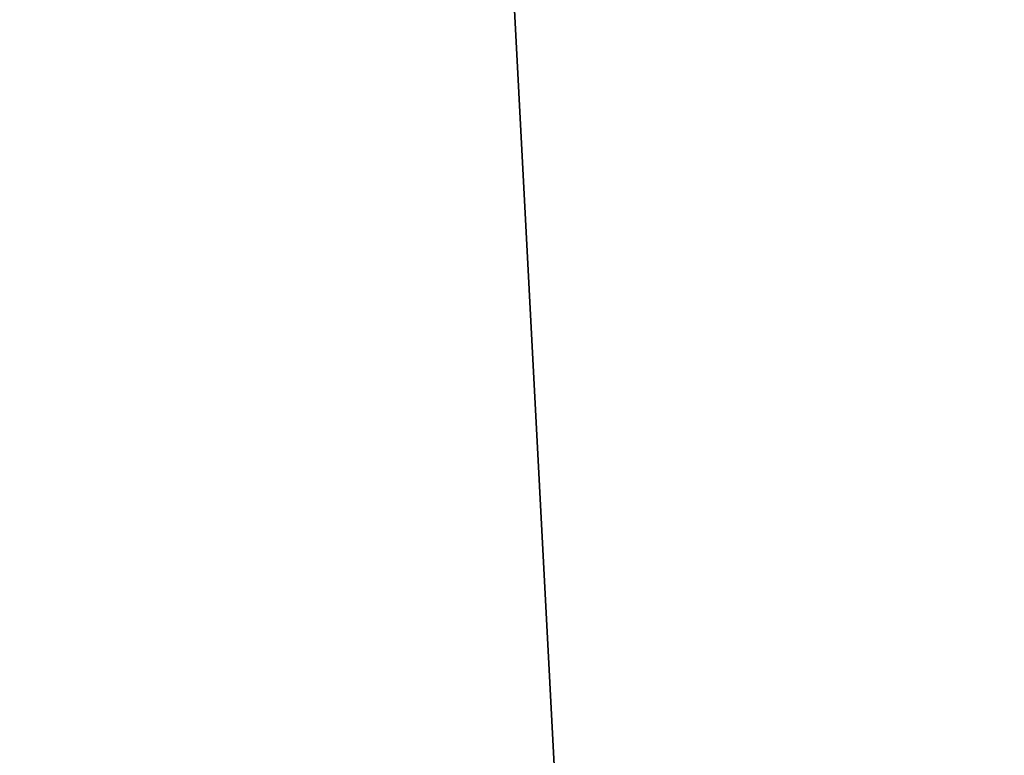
# Model space of a CAD drawing. Header units: inches. Extents: x -9.7 to 9.7, y -2.2 to 4.3.
# Tile 134 of 152: x -8.33327 to -8.33115, y -1.35839 to -1.35681. Entities that reach past the tile are written whole.
import ezdxf

# ---------------------------------------------------------------- set-up
doc = ezdxf.new("R2010")
doc.units = ezdxf.units.IN
doc.header["$LTSCALE"] = 81.481481
doc.header["$MEASUREMENT"] = 0
for name, color, linetype in [('1581', 7, 'CONTINUOUS'), ('3954', 7, 'CONTINUOUS'), ('5998', 7, 'CONTINUOUS'), ('8530', 7, 'CONTINUOUS'), ('9570', 7, 'CONTINUOUS'), ('9607', 7, 'CONTINUOUS')]:
    doc.layers.add(name, color=color, linetype=linetype)

msp = doc.modelspace()

# ---------------------------------------------------------------- linework, layer by layer
at = {"layer": '1581', "linetype": 'CONTINUOUS'}
msp.add_3dface([(-8.3345567, -1.3118955, 11.9183891), (-8.331152, -1.3768595, 11.8667834), (-8.3670564, -0.6917645, 11.6624915), (-8.3345567, -1.3118955, 11.9183891)], dxfattribs=at)
at = {"layer": '3954', "linetype": 'CONTINUOUS'}
msp.add_3dface([(-8.3469701, -1.5734299, 13.7382099), (-8.3317769, -1.5734299, 13.6850478), (-8.3714233, -0.9023832, 13.7004357), (-8.3469701, -1.5734299, 13.7382099)], dxfattribs=at)
at = {"layer": '5998', "linetype": 'CONTINUOUS'}
for points in [[(-8.3714233, -0.9023832, 5.0595643), (-8.3618226, -0.9023832, 5.13), (-8.3317769, -1.5734299, 5.0749522), (-8.3714233, -0.9023832, 5.0595643)], [(-8.34697, -1.5734299, 5.0217903), (-8.3714233, -0.9023832, 5.0595643), (-8.3317769, -1.5734299, 5.0749522), (-8.34697, -1.5734299, 5.0217903)]]:
    msp.add_3dface(points, dxfattribs=at)
at = {"layer": '8530', "linetype": 'CONTINUOUS'}
msp.add_3dface([(-8.3345567, -1.3118955, 2.5383891), (-8.331152, -1.3768595, 2.4867834), (-8.3670564, -0.6917645, 2.2824915), (-8.3345567, -1.3118955, 2.5383891)], dxfattribs=at)
at = {"layer": '9570', "linetype": 'CONTINUOUS'}
msp.add_3dface([(-8.3469701, -1.5734299, 4.3582099), (-8.3317769, -1.5734299, 4.3050478), (-8.3714233, -0.9023832, 4.3204357), (-8.3469701, -1.5734299, 4.3582099)], dxfattribs=at)
at = {"layer": '9607', "linetype": 'CONTINUOUS'}
for points in [[(-8.3714233, -0.9023832, -4.3204357), (-8.3618226, -0.9023832, -4.25), (-8.3317769, -1.5734299, -4.3050478), (-8.3714233, -0.9023832, -4.3204357)], [(-8.34697, -1.5734299, -4.3582097), (-8.3714233, -0.9023832, -4.3204357), (-8.3317769, -1.5734299, -4.3050478), (-8.34697, -1.5734299, -4.3582097)]]:
    msp.add_3dface(points, dxfattribs=at)

doc.saveas('drawing.dxf')
